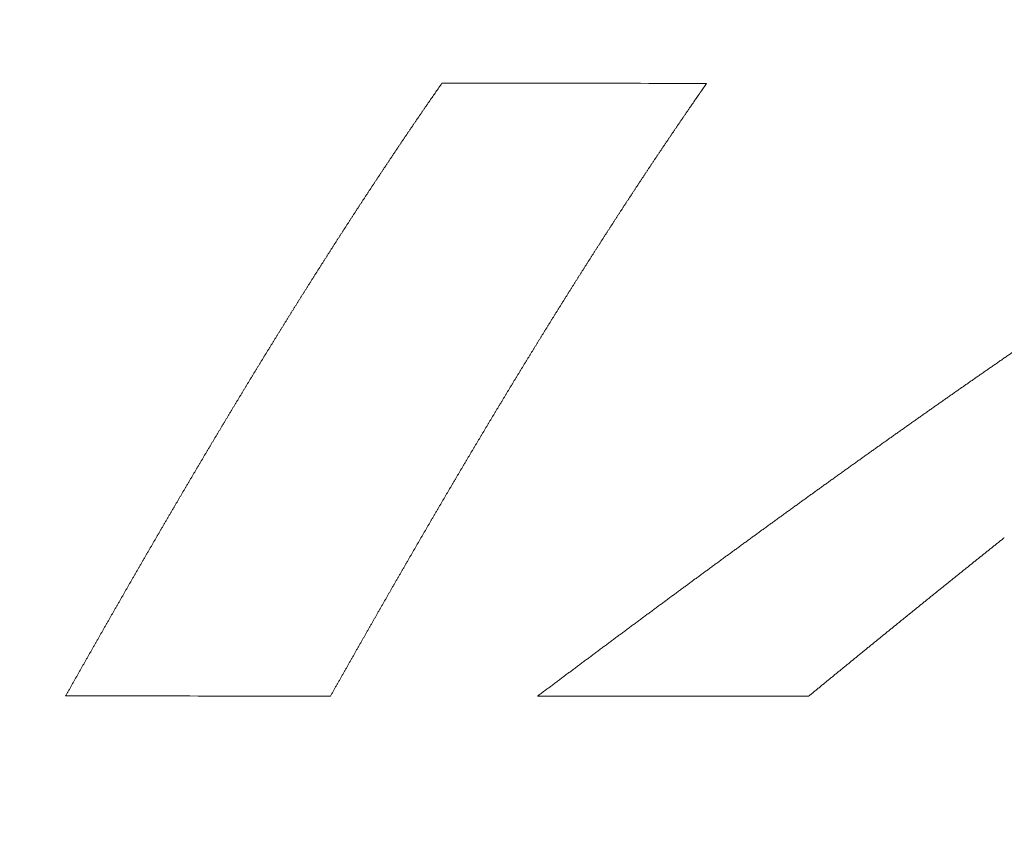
# Model space of a CAD drawing. Header units: millimetres. Extents: x 0 to 594, y 0 to 420.
# Tile 35 of 256: x 299.2 to 303.44, y 163.52 to 167.05. Entities that reach past the tile are written whole.
import ezdxf

# ---------------------------------------------------------------- set-up
doc = ezdxf.new("R2010")
doc.units = ezdxf.units.MM
doc.layers.add('1', color=7, linetype='Continuous', true_color=0xffffff)
doc.styles.add('Arial', font='txt')
doc.dimstyles.get("Standard").update_dxf_attribs({"dimtxt": 0.18, "dimasz": 0.18, "dimexe": 0.18, "dimexo": 0.0625, "dimgap": 0.09, "dimtad": 0, "dimtih": 1, "dimtoh": 1, "dimdec": 4, "dimzin": 0, "dimdsep": 46, "dimtxsty": 'Standard', "dimcen": 0.09, "dimadec": 0, "dimazin": 0, "dimtfac": 1, "dimtdec": 4, "dimtofl": 0, "dimtmove": 0, "dimatfit": 3, "dimfxl": 0, "dimtolj": 1, "dimtzin": 0, "dimarcsym": 0})

# ---------------------------------------------------------------- blocks, each defined once
blk = doc.blocks.new('_U7')
at = {"layer": '1', "color": 18, "lineweight": 18}
for p, q in [((240.6095, 215.4116), (240.6095, 198.2706)), ((338.75, 150.9956), (338.75, 202.2706)), ((240.6095, 200.2706), (259.157, 200.2706)), ((338.75, 200.2706), (320.2026, 200.2706))]:
    blk.add_line(p, q, dxfattribs=at)
at = {"layer": '1', "color": 18}
for points in [[(240.6095, 200.2706), (244.1095, 201.2084), (244.1095, 199.3328)], [(338.75, 200.2706), (335.25, 199.3328), (335.25, 201.2084)]]:
    blk.add_solid(points, dxfattribs=at)
at = {"layer": '1', "color": 18, "linetype": 'Continuous', "lineweight": 13, "char_height": 3.5, "attachment_point": 7, "line_spacing_factor": 1.047437, "style": 'Arial'}
for s, insert in [('\\fArial|b0|i0;\\W1.0000;LCG (DRY WEIGHT)', (273.5089, 197.6348)), ('\\fArial|b0|i0;\\W1.0000;1.96', (260.8425, 197.6348))]:
    blk.add_mtext(s, dxfattribs=dict(at, insert=insert))
blk = doc.blocks.new('_U13')
at = {"layer": '1', "color": 18, "lineweight": 18}
for p, q in [((240.6095, 215.4116), (355.9549, 215.4116)), ((353.9549, 215.4116), (353.9549, 178.3869)), ((353.9549, 129.1958), (353.9549, 166.2205)), ((276.553, 129.1958), (355.9549, 129.1958))]:
    blk.add_line(p, q, dxfattribs=at)
at = {"layer": '1', "color": 18}
for points in [[(353.9549, 215.4116), (354.8928, 211.9116), (353.0171, 211.9116)], [(353.9549, 129.1958), (353.0171, 132.6958), (354.8928, 132.6958)]]:
    blk.add_solid(points, dxfattribs=at)
at = {"layer": '1', "color": 18, "linetype": 'Continuous', "lineweight": 13, "char_height": 3.5, "attachment_point": 7, "rotation": 90, "line_spacing_factor": 1.047437, "style": 'Arial'}
for s, insert in [('\\fArial|b0|i0;\\W1.0000;LIFTING STROPS* EYE', (363.9958, 146.0102)), ('\\fArial|b0|i0;\\W1.0000;1.72', (356.9337, 167.878))]:
    blk.add_mtext(s, dxfattribs=dict(at, insert=insert))

msp = doc.modelspace()

# ---------------------------------------------------------------- linework, layer by layer
at = {"layer": '1', "color": 155, "linetype": 'Continuous', "lineweight": 13}
for points, knots in [([(299.3999, 164.1383), (299.402, 164.1421), (299.4062, 164.1495), (299.4126, 164.1608), (299.4189, 164.172), (299.4252, 164.1832), (299.4316, 164.1944), (299.4379, 164.2056), (299.4442, 164.2168), (299.4506, 164.228), (299.4569, 164.2391), (299.4633, 164.2503), (299.4696, 164.2615), (299.4759, 164.2727), (299.4823, 164.2838), (299.4886, 164.295), (299.4949, 164.3061), (299.5012, 164.3173), (299.5076, 164.3284), (299.5139, 164.3395), (299.5202, 164.3507), (299.5266, 164.3618), (299.5329, 164.3729), (299.5392, 164.384), (299.5455, 164.3951), (299.5519, 164.4062), (299.5582, 164.4173), (299.5645, 164.4284), (299.5708, 164.4395), (299.5772, 164.4505), (299.5835, 164.4616), (299.5898, 164.4727), (299.5961, 164.4837), (299.6025, 164.4948), (299.6088, 164.5058), (299.6151, 164.5169), (299.6214, 164.5279), (299.6278, 164.5389), (299.6341, 164.55), (299.6404, 164.561), (299.6467, 164.572), (299.6531, 164.583), (299.6594, 164.594), (299.6657, 164.605), (299.672, 164.616), (299.6783, 164.6269), (299.6847, 164.6379), (299.691, 164.6489), (299.6973, 164.6599), (299.7036, 164.6708), (299.7099, 164.6818), (299.7163, 164.6927), (299.7226, 164.7036), (299.7289, 164.7146), (299.7352, 164.7255), (299.7415, 164.7364), (299.7478, 164.7473), (299.7542, 164.7582), (299.7605, 164.7691), (299.7668, 164.78), (299.7731, 164.7909), (299.7794, 164.8018), (299.7858, 164.8127), (299.7921, 164.8235), (299.7984, 164.8344), (299.8047, 164.8453), (299.811, 164.8561), (299.8174, 164.8669), (299.8237, 164.8778), (299.83, 164.8886), (299.8363, 164.8994), (299.8426, 164.9103), (299.8489, 164.9211), (299.8553, 164.9319), (299.8616, 164.9427), (299.8679, 164.9535), (299.8742, 164.9642), (299.8805, 164.975), (299.8869, 164.9858), (299.8932, 164.9966), (299.8995, 165.0073), (299.9058, 165.0181), (299.9121, 165.0288), (299.9185, 165.0395), (299.9248, 165.0503), (299.9311, 165.061), (299.9374, 165.0717), (299.9437, 165.0824), (299.9501, 165.0931), (299.9564, 165.1038), (299.9627, 165.1145), (299.969, 165.1252), (299.9754, 165.1359), (299.9817, 165.1465), (299.988, 165.1572), (299.9943, 165.1679), (300.0006, 165.1785), (300.007, 165.1892), (300.0133, 165.1998), (300.0196, 165.2104), (300.0259, 165.221), (300.0323, 165.2317), (300.0386, 165.2423), (300.0449, 165.2529), (300.0513, 165.2635), (300.0576, 165.274), (300.0639, 165.2846), (300.0702, 165.2952), (300.0766, 165.3058), (300.0829, 165.3163), (300.0892, 165.3269), (300.0956, 165.3374), (300.1019, 165.3479), (300.1082, 165.3585), (300.1146, 165.369), (300.1209, 165.3795), (300.1272, 165.39), (300.1336, 165.4005), (300.1399, 165.411), (300.1462, 165.4215), (300.1526, 165.432), (300.1589, 165.4424), (300.1652, 165.4529), (300.1716, 165.4634), (300.1779, 165.4738), (300.1842, 165.4843), (300.1906, 165.4947), (300.1969, 165.5051), (300.2033, 165.5155), (300.2096, 165.5259), (300.2159, 165.5363), (300.2223, 165.5467), (300.2286, 165.5571), (300.235, 165.5675), (300.2413, 165.5779), (300.2477, 165.5883), (300.254, 165.5986), (300.2604, 165.609), (300.2667, 165.6193), (300.2731, 165.6296), (300.2794, 165.64), (300.2858, 165.6503), (300.2921, 165.6606), (300.2985, 165.6709), (300.3048, 165.6812), (300.3112, 165.6915), (300.3175, 165.7018), (300.3239, 165.7121), (300.3302, 165.7223), (300.3366, 165.7326), (300.343, 165.7428), (300.3493, 165.7531), (300.3557, 165.7633), (300.362, 165.7736), (300.3684, 165.7838), (300.3748, 165.794), (300.3811, 165.8042), (300.3875, 165.8144), (300.3939, 165.8246), (300.4002, 165.8348), (300.4066, 165.8449), (300.413, 165.8551), (300.4193, 165.8653), (300.4257, 165.8754), (300.4321, 165.8855), (300.4385, 165.8957), (300.4448, 165.9058), (300.4512, 165.9159), (300.4576, 165.926), (300.464, 165.9361), (300.4704, 165.9462), (300.4767, 165.9563), (300.4831, 165.9664), (300.4895, 165.9765), (300.4959, 165.9865), (300.5023, 165.9966), (300.5087, 166.0066), (300.515, 166.0167), (300.5214, 166.0267), (300.5278, 166.0367), (300.5342, 166.0467), (300.5406, 166.0567), (300.547, 166.0667), (300.5534, 166.0767), (300.5598, 166.0867), (300.5662, 166.0967), (300.5726, 166.1066), (300.579, 166.1166), (300.5854, 166.1265), (300.5918, 166.1364), (300.5982, 166.1464), (300.6046, 166.1563), (300.611, 166.1662), (300.6174, 166.1761), (300.6239, 166.186), (300.6303, 166.1959), (300.6367, 166.2058), (300.6431, 166.2156), (300.6495, 166.2255), (300.6559, 166.2354), (300.6623, 166.2452), (300.6688, 166.255), (300.6752, 166.2649), (300.6816, 166.2747), (300.688, 166.2845), (300.6945, 166.2943), (300.7009, 166.3041), (300.7073, 166.3139), (300.7138, 166.3237), (300.7202, 166.3334), (300.7266, 166.3432), (300.7331, 166.3529), (300.7395, 166.3627), (300.746, 166.3724), (300.7524, 166.3821), (300.7588, 166.3919), (300.7653, 166.4016), (300.7717, 166.4113), (300.7782, 166.421), (300.7846, 166.4306), (300.7911, 166.4403), (300.7975, 166.45), (300.804, 166.4596), (300.8104, 166.4693), (300.8169, 166.4789), (300.8234, 166.4885), (300.8298, 166.4982), (300.8363, 166.5078), (300.8428, 166.5174), (300.8492, 166.527), (300.8557, 166.5365), (300.8622, 166.5461), (300.8686, 166.5557), (300.8751, 166.5652), (300.8816, 166.5748), (300.8881, 166.5843), (300.8946, 166.5939), (300.901, 166.6034), (300.9075, 166.6129), (300.914, 166.6224), (300.9205, 166.6319), (300.927, 166.6414), (300.9335, 166.6509), (300.94, 166.6603), (300.9465, 166.6698), (300.953, 166.6792), (300.9595, 166.6887), (300.966, 166.6981), (300.9725, 166.7075), (300.979, 166.7169), (300.9855, 166.7263), (300.992, 166.7357), (300.9985, 166.7451), (301.005, 166.7545), (301.0116, 166.7639), (301.0159, 166.7701), (301.0181, 166.7732)], [0, 0, 0, 0, 0.003937, 0.007874, 0.011811, 0.015748, 0.019685, 0.023622, 0.027559, 0.031496, 0.035433, 0.03937, 0.043307, 0.047244, 0.051182, 0.055119, 0.059056, 0.062993, 0.06693, 0.070867, 0.074804, 0.078741, 0.082678, 0.086615, 0.090552, 0.09449, 0.098427, 0.102364, 0.106301, 0.110238, 0.114175, 0.118112, 0.122049, 0.125986, 0.129924, 0.133861, 0.137798, 0.141735, 0.145672, 0.149609, 0.153546, 0.157484, 0.161421, 0.165358, 0.169295, 0.173232, 0.177169, 0.181107, 0.185044, 0.188981, 0.192918, 0.196855, 0.200792, 0.20473, 0.208667, 0.212604, 0.216541, 0.220478, 0.224415, 0.228353, 0.23229, 0.236227, 0.240164, 0.244101, 0.248038, 0.251976, 0.255913, 0.25985, 0.263787, 0.267724, 0.271662, 0.275599, 0.279536, 0.283473, 0.28741, 0.291347, 0.295285, 0.299222, 0.303159, 0.307096, 0.311033, 0.31497, 0.318908, 0.322845, 0.326782, 0.330719, 0.334656, 0.338593, 0.34253, 0.346468, 0.350405, 0.354342, 0.358279, 0.362216, 0.366153, 0.370091, 0.374028, 0.377965, 0.381902, 0.385839, 0.389776, 0.393713, 0.39765, 0.401588, 0.405525, 0.409462, 0.413399, 0.417336, 0.421273, 0.42521, 0.429147, 0.433084, 0.437022, 0.440959, 0.444896, 0.448833, 0.45277, 0.456707, 0.460644, 0.464581, 0.468518, 0.472455, 0.476392, 0.480329, 0.484266, 0.488203, 0.49214, 0.496078, 0.500015, 0.503952, 0.507889, 0.511826, 0.515763, 0.5197, 0.523637, 0.527574, 0.531511, 0.535448, 0.539385, 0.543322, 0.547259, 0.551196, 0.555133, 0.55907, 0.563007, 0.566944, 0.570881, 0.574818, 0.578755, 0.582692, 0.586629, 0.590566, 0.594502, 0.598439, 0.602376, 0.606313, 0.61025, 0.614187, 0.618124, 0.622061, 0.625998, 0.629935, 0.633872, 0.637809, 0.641746, 0.645682, 0.649619, 0.653556, 0.657493, 0.66143, 0.665367, 0.669304, 0.673241, 0.677178, 0.681114, 0.685051, 0.688988, 0.692925, 0.696862, 0.700799, 0.704736, 0.708673, 0.712609, 0.716546, 0.720483, 0.72442, 0.728357, 0.732294, 0.73623, 0.740167, 0.744104, 0.748041, 0.751978, 0.755915, 0.759851, 0.763788, 0.767725, 0.771662, 0.775599, 0.779536, 0.783472, 0.787409, 0.791346, 0.795283, 0.79922, 0.803156, 0.807093, 0.81103, 0.814967, 0.818904, 0.822841, 0.826777, 0.830714, 0.834651, 0.838588, 0.842525, 0.846461, 0.850398, 0.854335, 0.858272, 0.862209, 0.866146, 0.870082, 0.874019, 0.877956, 0.881893, 0.88583, 0.889767, 0.893703, 0.89764, 0.901577, 0.905514, 0.909451, 0.913388, 0.917325, 0.921261, 0.925198, 0.929135, 0.933072, 0.937009, 0.940946, 0.944883, 0.94882, 0.952757, 0.956693, 0.96063, 0.964567, 0.968504, 0.972441, 0.976378, 0.980315, 0.984252, 0.988189, 0.992126, 0.996063, 1, 1, 1, 1]), ([(302.1566, 166.7728), (302.1544, 166.7696), (302.1501, 166.7634), (302.1436, 166.754), (302.1371, 166.7447), (302.1306, 166.7353), (302.124, 166.7259), (302.1175, 166.7165), (302.111, 166.7071), (302.1045, 166.6976), (302.098, 166.6882), (302.0915, 166.6788), (302.085, 166.6693), (302.0785, 166.6599), (302.072, 166.6504), (302.0656, 166.6409), (302.0591, 166.6314), (302.0526, 166.6219), (302.0461, 166.6124), (302.0396, 166.6029), (302.0331, 166.5934), (302.0267, 166.5839), (302.0202, 166.5743), (302.0137, 166.5648), (302.0072, 166.5552), (302.0008, 166.5457), (301.9943, 166.5361), (301.9878, 166.5265), (301.9813, 166.5169), (301.9749, 166.5073), (301.9684, 166.4977), (301.962, 166.4881), (301.9555, 166.4784), (301.949, 166.4688), (301.9426, 166.4592), (301.9361, 166.4495), (301.9297, 166.4398), (301.9232, 166.4302), (301.9168, 166.4205), (301.9103, 166.4108), (301.9039, 166.4011), (301.8974, 166.3914), (301.891, 166.3817), (301.8846, 166.372), (301.8781, 166.3622), (301.8717, 166.3525), (301.8653, 166.3427), (301.8588, 166.333), (301.8524, 166.3232), (301.846, 166.3134), (301.8395, 166.3036), (301.8331, 166.2938), (301.8267, 166.284), (301.8203, 166.2742), (301.8138, 166.2644), (301.8074, 166.2546), (301.801, 166.2447), (301.7946, 166.2349), (301.7882, 166.225), (301.7817, 166.2152), (301.7753, 166.2053), (301.7689, 166.1954), (301.7625, 166.1855), (301.7561, 166.1757), (301.7497, 166.1657), (301.7433, 166.1558), (301.7369, 166.1459), (301.7305, 166.136), (301.7241, 166.126), (301.7177, 166.1161), (301.7113, 166.1061), (301.7049, 166.0962), (301.6985, 166.0862), (301.6921, 166.0762), (301.6857, 166.0662), (301.6793, 166.0563), (301.6729, 166.0462), (301.6665, 166.0362), (301.6601, 166.0262), (301.6537, 166.0162), (301.6474, 166.0061), (301.641, 165.9961), (301.6346, 165.9861), (301.6282, 165.976), (301.6218, 165.9659), (301.6154, 165.9558), (301.6091, 165.9458), (301.6027, 165.9357), (301.5963, 165.9256), (301.5899, 165.9155), (301.5836, 165.9053), (301.5772, 165.8952), (301.5708, 165.8851), (301.5644, 165.8749), (301.5581, 165.8648), (301.5517, 165.8546), (301.5453, 165.8445), (301.539, 165.8343), (301.5326, 165.8241), (301.5262, 165.8139), (301.5199, 165.8037), (301.5135, 165.7935), (301.5071, 165.7833), (301.5008, 165.7731), (301.4944, 165.7628), (301.4881, 165.7526), (301.4817, 165.7424), (301.4754, 165.7321), (301.469, 165.7219), (301.4626, 165.7116), (301.4563, 165.7013), (301.4499, 165.691), (301.4436, 165.6807), (301.4372, 165.6704), (301.4309, 165.6601), (301.4245, 165.6498), (301.4182, 165.6395), (301.4118, 165.6292), (301.4055, 165.6188), (301.3991, 165.6085), (301.3928, 165.5981), (301.3865, 165.5878), (301.3801, 165.5774), (301.3738, 165.567), (301.3674, 165.5566), (301.3611, 165.5463), (301.3547, 165.5359), (301.3484, 165.5255), (301.3421, 165.515), (301.3357, 165.5046), (301.3294, 165.4942), (301.3231, 165.4838), (301.3167, 165.4733), (301.3104, 165.4629), (301.304, 165.4524), (301.2977, 165.442), (301.2914, 165.4315), (301.285, 165.421), (301.2787, 165.4105), (301.2724, 165.4), (301.266, 165.3895), (301.2597, 165.379), (301.2534, 165.3685), (301.2471, 165.358), (301.2407, 165.3474), (301.2344, 165.3369), (301.2281, 165.3264), (301.2217, 165.3158), (301.2154, 165.3053), (301.2091, 165.2947), (301.2028, 165.2841), (301.1964, 165.2735), (301.1901, 165.263), (301.1838, 165.2524), (301.1775, 165.2418), (301.1711, 165.2312), (301.1648, 165.2205), (301.1585, 165.2099), (301.1522, 165.1993), (301.1458, 165.1886), (301.1395, 165.178), (301.1332, 165.1674), (301.1269, 165.1567), (301.1206, 165.146), (301.1142, 165.1354), (301.1079, 165.1247), (301.1016, 165.114), (301.0953, 165.1033), (301.089, 165.0926), (301.0826, 165.0819), (301.0763, 165.0712), (301.07, 165.0605), (301.0637, 165.0498), (301.0574, 165.039), (301.051, 165.0283), (301.0447, 165.0175), (301.0384, 165.0068), (301.0321, 164.996), (301.0258, 164.9853), (301.0195, 164.9745), (301.0131, 164.9637), (301.0068, 164.9529), (301.0005, 164.9421), (300.9942, 164.9313), (300.9879, 164.9205), (300.9816, 164.9097), (300.9752, 164.8989), (300.9689, 164.8881), (300.9626, 164.8773), (300.9563, 164.8664), (300.95, 164.8556), (300.9437, 164.8447), (300.9373, 164.8339), (300.931, 164.823), (300.9247, 164.8121), (300.9184, 164.8013), (300.9121, 164.7904), (300.9058, 164.7795), (300.8994, 164.7686), (300.8931, 164.7577), (300.8868, 164.7468), (300.8805, 164.7359), (300.8742, 164.725), (300.8679, 164.714), (300.8615, 164.7031), (300.8552, 164.6922), (300.8489, 164.6812), (300.8426, 164.6703), (300.8363, 164.6593), (300.83, 164.6483), (300.8236, 164.6374), (300.8173, 164.6264), (300.811, 164.6154), (300.8047, 164.6044), (300.7984, 164.5934), (300.792, 164.5824), (300.7857, 164.5714), (300.7794, 164.5604), (300.7731, 164.5494), (300.7668, 164.5384), (300.7604, 164.5273), (300.7541, 164.5163), (300.7478, 164.5053), (300.7415, 164.4942), (300.7352, 164.4832), (300.7288, 164.4721), (300.7225, 164.461), (300.7162, 164.45), (300.7099, 164.4389), (300.7036, 164.4278), (300.6972, 164.4167), (300.6909, 164.4056), (300.6846, 164.3945), (300.6783, 164.3834), (300.6719, 164.3723), (300.6656, 164.3612), (300.6593, 164.3501), (300.6529, 164.339), (300.6466, 164.3278), (300.6403, 164.3167), (300.634, 164.3055), (300.6276, 164.2944), (300.6213, 164.2832), (300.615, 164.2721), (300.6086, 164.2609), (300.6023, 164.2497), (300.596, 164.2386), (300.5897, 164.2274), (300.5833, 164.2162), (300.577, 164.205), (300.5707, 164.1938), (300.5643, 164.1826), (300.558, 164.1714), (300.5516, 164.1602), (300.5453, 164.1489), (300.5411, 164.1415), (300.539, 164.1377)], [0, 0, 0, 0, 0.003937, 0.007874, 0.011811, 0.015748, 0.019685, 0.023622, 0.027559, 0.031496, 0.035433, 0.03937, 0.043307, 0.047243, 0.05118, 0.055117, 0.059054, 0.062991, 0.066928, 0.070865, 0.074802, 0.078739, 0.082675, 0.086612, 0.090549, 0.094486, 0.098423, 0.10236, 0.106297, 0.110233, 0.11417, 0.118107, 0.122044, 0.125981, 0.129918, 0.133854, 0.137791, 0.141728, 0.145665, 0.149602, 0.153538, 0.157475, 0.161412, 0.165349, 0.169286, 0.173223, 0.177159, 0.181096, 0.185033, 0.18897, 0.192907, 0.196843, 0.20078, 0.204717, 0.208654, 0.212591, 0.216527, 0.220464, 0.224401, 0.228338, 0.232275, 0.236211, 0.240148, 0.244085, 0.248022, 0.251959, 0.255896, 0.259832, 0.263769, 0.267706, 0.271643, 0.27558, 0.279517, 0.283453, 0.28739, 0.291327, 0.295264, 0.299201, 0.303138, 0.307075, 0.311011, 0.314948, 0.318885, 0.322822, 0.326759, 0.330696, 0.334633, 0.33857, 0.342506, 0.346443, 0.35038, 0.354317, 0.358254, 0.362191, 0.366128, 0.370065, 0.374002, 0.377939, 0.381875, 0.385812, 0.389749, 0.393686, 0.397623, 0.40156, 0.405497, 0.409434, 0.413371, 0.417308, 0.421245, 0.425182, 0.429119, 0.433056, 0.436993, 0.44093, 0.444867, 0.448804, 0.452741, 0.456678, 0.460615, 0.464552, 0.468489, 0.472426, 0.476363, 0.4803, 0.484237, 0.488174, 0.492111, 0.496048, 0.499985, 0.503922, 0.507859, 0.511796, 0.515733, 0.51967, 0.523607, 0.527544, 0.531481, 0.535418, 0.539355, 0.543293, 0.54723, 0.551167, 0.555104, 0.559041, 0.562978, 0.566915, 0.570852, 0.574789, 0.578726, 0.582664, 0.586601, 0.590538, 0.594475, 0.598412, 0.602349, 0.606286, 0.610223, 0.61416, 0.618098, 0.622035, 0.625972, 0.629909, 0.633846, 0.637783, 0.64172, 0.645658, 0.649595, 0.653532, 0.657469, 0.661406, 0.665343, 0.669281, 0.673218, 0.677155, 0.681092, 0.685029, 0.688966, 0.692904, 0.696841, 0.700778, 0.704715, 0.708652, 0.712589, 0.716527, 0.720464, 0.724401, 0.728338, 0.732275, 0.736213, 0.74015, 0.744087, 0.748024, 0.751961, 0.755898, 0.759836, 0.763773, 0.76771, 0.771647, 0.775584, 0.779521, 0.783459, 0.787396, 0.791333, 0.79527, 0.799207, 0.803145, 0.807082, 0.811019, 0.814956, 0.818893, 0.82283, 0.826768, 0.830705, 0.834642, 0.838579, 0.842516, 0.846453, 0.850391, 0.854328, 0.858265, 0.862202, 0.866139, 0.870076, 0.874013, 0.877951, 0.881888, 0.885825, 0.889762, 0.893699, 0.897636, 0.901573, 0.90551, 0.909448, 0.913385, 0.917322, 0.921259, 0.925196, 0.929133, 0.93307, 0.937007, 0.940944, 0.944881, 0.948818, 0.952756, 0.956693, 0.96063, 0.964567, 0.968504, 0.972441, 0.976378, 0.980315, 0.984252, 0.988189, 0.992126, 0.996063, 1, 1, 1, 1]), ([(301.4294, 164.1373), (301.4344, 164.141), (301.4444, 164.1485), (301.4594, 164.1598), (301.4744, 164.171), (301.4894, 164.1822), (301.5044, 164.1935), (301.5194, 164.2047), (301.5344, 164.2159), (301.5494, 164.2271), (301.5644, 164.2384), (301.5794, 164.2496), (301.5944, 164.2608), (301.6093, 164.272), (301.6243, 164.2832), (301.6393, 164.2943), (301.6543, 164.3055), (301.6693, 164.3167), (301.6843, 164.3279), (301.6993, 164.3391), (301.7142, 164.3502), (301.7292, 164.3614), (301.7442, 164.3725), (301.7592, 164.3837), (301.7742, 164.3948), (301.7891, 164.4059), (301.8041, 164.4171), (301.8191, 164.4282), (301.8341, 164.4393), (301.8491, 164.4504), (301.864, 164.4615), (301.879, 164.4726), (301.894, 164.4837), (301.909, 164.4948), (301.924, 164.5059), (301.9389, 164.517), (301.9539, 164.5281), (301.9689, 164.5391), (301.9839, 164.5502), (301.9988, 164.5613), (302.0138, 164.5723), (302.0288, 164.5834), (302.0438, 164.5944), (302.0587, 164.6054), (302.0737, 164.6165), (302.0887, 164.6275), (302.1036, 164.6385), (302.1186, 164.6495), (302.1336, 164.6605), (302.1486, 164.6715), (302.1635, 164.6825), (302.1785, 164.6935), (302.1935, 164.7045), (302.2085, 164.7154), (302.2234, 164.7264), (302.2384, 164.7374), (302.2534, 164.7483), (302.2683, 164.7593), (302.2833, 164.7702), (302.2983, 164.7811), (302.3133, 164.7921), (302.3282, 164.803), (302.3432, 164.8139), (302.3582, 164.8248), (302.3731, 164.8357), (302.3881, 164.8466), (302.4031, 164.8575), (302.4181, 164.8684), (302.433, 164.8793), (302.448, 164.8901), (302.463, 164.901), (302.4779, 164.9119), (302.4929, 164.9227), (302.5079, 164.9336), (302.5229, 164.9444), (302.5378, 164.9552), (302.5528, 164.966), (302.5678, 164.9769), (302.5827, 164.9877), (302.5977, 164.9985), (302.6127, 165.0093), (302.6277, 165.0201), (302.6426, 165.0308), (302.6576, 165.0416), (302.6726, 165.0524), (302.6875, 165.0632), (302.7025, 165.0739), (302.7175, 165.0847), (302.7325, 165.0954), (302.7474, 165.1061), (302.7624, 165.1169), (302.7774, 165.1276), (302.7924, 165.1383), (302.8074, 165.149), (302.8223, 165.1597), (302.8373, 165.1704), (302.8523, 165.1811), (302.8673, 165.1917), (302.8822, 165.2024), (302.8972, 165.2131), (302.9122, 165.2237), (302.9272, 165.2344), (302.9422, 165.245), (302.9571, 165.2556), (302.9721, 165.2663), (302.9871, 165.2769), (303.0021, 165.2875), (303.0171, 165.2981), (303.0321, 165.3087), (303.047, 165.3193), (303.062, 165.3299), (303.077, 165.3404), (303.092, 165.351), (303.107, 165.3615), (303.122, 165.3721), (303.137, 165.3826), (303.1519, 165.3932), (303.1669, 165.4037), (303.1819, 165.4142), (303.1969, 165.4247), (303.2119, 165.4352), (303.2269, 165.4457), (303.2419, 165.4562), (303.2569, 165.4667), (303.2719, 165.4772), (303.2869, 165.4876), (303.3019, 165.4981), (303.3169, 165.5085), (303.3319, 165.519), (303.3469, 165.5294), (303.3619, 165.5398), (303.3769, 165.5502), (303.3919, 165.5606), (303.4069, 165.571), (303.4219, 165.5814), (303.4369, 165.5918), (303.4519, 165.6022), (303.4669, 165.6125), (303.4819, 165.6229), (303.4969, 165.6332), (303.5119, 165.6436), (303.5269, 165.6539), (303.5419, 165.6642), (303.5569, 165.6745), (303.5719, 165.6848), (303.587, 165.6951), (303.602, 165.7054), (303.617, 165.7157), (303.632, 165.726), (303.647, 165.7362), (303.662, 165.7465), (303.6771, 165.7567), (303.6921, 165.767), (303.7071, 165.7772), (303.7221, 165.7874), (303.7372, 165.7976), (303.7522, 165.8078), (303.7672, 165.818), (303.7822, 165.8282), (303.7973, 165.8384), (303.8123, 165.8486), (303.8273, 165.8587), (303.8424, 165.8689), (303.8574, 165.879), (303.8724, 165.8892), (303.8875, 165.8993), (303.9025, 165.9094), (303.9176, 165.9195), (303.9326, 165.9296), (303.9476, 165.9397), (303.9627, 165.9498), (303.9777, 165.9598), (303.9928, 165.9699), (304.0078, 165.98), (304.0229, 165.99), (304.0379, 166), (304.053, 166.0101), (304.068, 166.0201), (304.0831, 166.0301), (304.0982, 166.0401), (304.1132, 166.0501), (304.1283, 166.06), (304.1433, 166.07), (304.1584, 166.08), (304.1735, 166.0899), (304.1885, 166.0999), (304.2036, 166.1098), (304.2187, 166.1197), (304.2337, 166.1296), (304.2488, 166.1395), (304.2639, 166.1494), (304.279, 166.1593), (304.294, 166.1692), (304.3091, 166.1791), (304.3242, 166.1889), (304.3393, 166.1988), (304.3544, 166.2086), (304.3695, 166.2184), (304.3845, 166.2283), (304.3996, 166.2381), (304.4147, 166.2479), (304.4298, 166.2577), (304.4449, 166.2674), (304.46, 166.2772), (304.4751, 166.287), (304.4902, 166.2967), (304.5053, 166.3065), (304.5204, 166.3162), (304.5355, 166.3259), (304.5506, 166.3356), (304.5658, 166.3453), (304.5809, 166.355), (304.596, 166.3647), (304.6111, 166.3744), (304.6262, 166.3841), (304.6413, 166.3937), (304.6565, 166.4034), (304.6716, 166.413), (304.6867, 166.4226), (304.7018, 166.4322), (304.717, 166.4418), (304.7321, 166.4514), (304.7472, 166.461), (304.7624, 166.4706), (304.7775, 166.4802), (304.7927, 166.4897), (304.8078, 166.4993), (304.8229, 166.5088), (304.8381, 166.5183), (304.8532, 166.5278), (304.8684, 166.5373), (304.8835, 166.5468), (304.8987, 166.5563), (304.9139, 166.5658), (304.929, 166.5752), (304.9442, 166.5847), (304.9594, 166.5941), (304.9745, 166.6036), (304.9897, 166.613), (305.0049, 166.6224), (305.02, 166.6318), (305.0352, 166.6412), (305.0504, 166.6506), (305.0656, 166.66), (305.0808, 166.6693), (305.0959, 166.6787), (305.1111, 166.688), (305.1263, 166.6973), (305.1415, 166.7067), (305.1567, 166.716), (305.1719, 166.7253), (305.1871, 166.7345), (305.2023, 166.7438), (305.2175, 166.7531), (305.2327, 166.7623), (305.2429, 166.7685), (305.2479, 166.7716)], [0, 0, 0, 0, 0.003937, 0.007874, 0.011811, 0.015748, 0.019685, 0.023622, 0.027559, 0.031496, 0.035433, 0.03937, 0.043307, 0.047244, 0.051181, 0.055118, 0.059056, 0.062993, 0.06693, 0.070867, 0.074804, 0.078741, 0.082678, 0.086615, 0.090552, 0.094489, 0.098426, 0.102363, 0.106301, 0.110238, 0.114175, 0.118112, 0.122049, 0.125986, 0.129923, 0.13386, 0.137798, 0.141735, 0.145672, 0.149609, 0.153546, 0.157483, 0.16142, 0.165358, 0.169295, 0.173232, 0.177169, 0.181106, 0.185043, 0.18898, 0.192918, 0.196855, 0.200792, 0.204729, 0.208666, 0.212603, 0.216541, 0.220478, 0.224415, 0.228352, 0.232289, 0.236226, 0.240164, 0.244101, 0.248038, 0.251975, 0.255912, 0.25985, 0.263787, 0.267724, 0.271661, 0.275598, 0.279535, 0.283473, 0.28741, 0.291347, 0.295284, 0.299221, 0.303159, 0.307096, 0.311033, 0.31497, 0.318907, 0.322844, 0.326782, 0.330719, 0.334656, 0.338593, 0.34253, 0.346468, 0.350405, 0.354342, 0.358279, 0.362216, 0.366153, 0.370091, 0.374028, 0.377965, 0.381902, 0.385839, 0.389776, 0.393713, 0.397651, 0.401588, 0.405525, 0.409462, 0.413399, 0.417336, 0.421273, 0.425211, 0.429148, 0.433085, 0.437022, 0.440959, 0.444896, 0.448833, 0.45277, 0.456708, 0.460645, 0.464582, 0.468519, 0.472456, 0.476393, 0.48033, 0.484267, 0.488204, 0.492141, 0.496078, 0.500016, 0.503953, 0.50789, 0.511827, 0.515764, 0.519701, 0.523638, 0.527575, 0.531512, 0.535449, 0.539386, 0.543323, 0.54726, 0.551197, 0.555134, 0.559071, 0.563008, 0.566945, 0.570882, 0.574819, 0.578756, 0.582693, 0.58663, 0.590567, 0.594504, 0.598441, 0.602378, 0.606315, 0.610252, 0.614189, 0.618126, 0.622063, 0.626, 0.629937, 0.633873, 0.63781, 0.641747, 0.645684, 0.649621, 0.653558, 0.657495, 0.661432, 0.665369, 0.669306, 0.673242, 0.677179, 0.681116, 0.685053, 0.68899, 0.692927, 0.696864, 0.700801, 0.704737, 0.708674, 0.712611, 0.716548, 0.720485, 0.724422, 0.728358, 0.732295, 0.736232, 0.740169, 0.744106, 0.748043, 0.751979, 0.755916, 0.759853, 0.76379, 0.767727, 0.771663, 0.7756, 0.779537, 0.783474, 0.787411, 0.791347, 0.795284, 0.799221, 0.803158, 0.807094, 0.811031, 0.814968, 0.818905, 0.822842, 0.826778, 0.830715, 0.834652, 0.838589, 0.842526, 0.846462, 0.850399, 0.854336, 0.858273, 0.86221, 0.866146, 0.870083, 0.87402, 0.877957, 0.881894, 0.88583, 0.889767, 0.893704, 0.897641, 0.901578, 0.905514, 0.909451, 0.913388, 0.917325, 0.921262, 0.925199, 0.929135, 0.933072, 0.937009, 0.940946, 0.944883, 0.94882, 0.952757, 0.956694, 0.96063, 0.964567, 0.968504, 0.972441, 0.976378, 0.980315, 0.984252, 0.988189, 0.992126, 0.996063, 1, 1, 1, 1]), ([(303.4368, 164.8187), (303.4326, 164.8154), (303.4241, 164.8086), (303.4114, 164.7984), (303.3986, 164.7882), (303.3859, 164.7781), (303.3731, 164.7679), (303.3604, 164.7577), (303.3476, 164.7475), (303.3349, 164.7373), (303.3222, 164.7271), (303.3094, 164.7169), (303.2967, 164.7067), (303.2839, 164.6964), (303.2712, 164.6862), (303.2584, 164.676), (303.2457, 164.6657), (303.2329, 164.6555), (303.2202, 164.6453), (303.2074, 164.635), (303.1947, 164.6247), (303.182, 164.6145), (303.1692, 164.6042), (303.1565, 164.5939), (303.1437, 164.5837), (303.131, 164.5734), (303.1182, 164.5631), (303.1055, 164.5528), (303.0927, 164.5425), (303.08, 164.5322), (303.0672, 164.5219), (303.0545, 164.5116), (303.0417, 164.5012), (303.029, 164.4909), (303.0162, 164.4806), (303.0035, 164.4703), (302.9907, 164.4599), (302.978, 164.4496), (302.9652, 164.4392), (302.9525, 164.4289), (302.9397, 164.4185), (302.927, 164.4082), (302.9142, 164.3978), (302.9015, 164.3874), (302.8887, 164.377), (302.876, 164.3667), (302.8632, 164.3563), (302.8505, 164.3459), (302.8377, 164.3355), (302.8249, 164.3251), (302.8122, 164.3147), (302.7994, 164.3043), (302.7867, 164.2938), (302.7739, 164.2834), (302.7612, 164.273), (302.7484, 164.2626), (302.7356, 164.2521), (302.7229, 164.2417), (302.7101, 164.2313), (302.6973, 164.2208), (302.6846, 164.2104), (302.6718, 164.1999), (302.6591, 164.1895), (302.6463, 164.179), (302.6335, 164.1685), (302.6208, 164.1581), (302.608, 164.1476), (302.5995, 164.1406), (302.5952, 164.1371)], [0, 0, 0, 0, 0.015152, 0.030303, 0.045455, 0.060606, 0.075758, 0.090909, 0.106061, 0.121212, 0.136364, 0.151515, 0.166667, 0.181818, 0.19697, 0.212121, 0.227273, 0.242424, 0.257576, 0.272727, 0.287879, 0.30303, 0.318182, 0.333333, 0.348485, 0.363636, 0.378788, 0.39394, 0.409091, 0.424243, 0.439394, 0.454546, 0.469697, 0.484849, 0.5, 0.515152, 0.530303, 0.545455, 0.560606, 0.575758, 0.590909, 0.606061, 0.621212, 0.636364, 0.651515, 0.666667, 0.681818, 0.69697, 0.712121, 0.727273, 0.742424, 0.757576, 0.772727, 0.787879, 0.80303, 0.818182, 0.833333, 0.848485, 0.863636, 0.878788, 0.893939, 0.909091, 0.924242, 0.939394, 0.954545, 0.969697, 0.984848, 1, 1, 1, 1])]:
    msp.add_open_spline(points, degree=3, knots=knots, dxfattribs=at)
for points in [[(301.0181, 166.7732), (301.3976, 166.7731), (301.7771, 166.7729), (302.1566, 166.7728)], [(300.539, 164.1377), (300.1593, 164.1379), (299.7796, 164.1381), (299.3999, 164.1383)], [(302.5952, 164.1371), (302.2066, 164.1372), (301.818, 164.1372), (301.4294, 164.1373)]]:
    msp.add_open_spline(points, degree=3, dxfattribs=at)
at = {"layer": '1', "color": 155, "linetype": 'Continuous', "lineweight": 18}
for points, knots in [([(119.819, 164.614), (119.8438, 164.5613), (119.8695, 164.509), (119.9281, 164.3944), (119.9697, 164.3169), (120.0133, 164.24), (120.0264, 164.217), (120.0309, 164.2094), (120.0397, 164.1941), (120.0442, 164.1864), (120.0665, 164.1483), (120.0846, 164.118), (120.1396, 164.0276), (120.1773, 163.9681), (120.2544, 163.8504), (120.2939, 163.7923), (120.3746, 163.6772), (120.4158, 163.6203), (120.4998, 163.5076), (120.5425, 163.4519), (120.6296, 163.3415), (120.6739, 163.2869), (120.7638, 163.1786), (120.8095, 163.1251), (120.879, 163.0454), (120.914, 163.0058), (120.9494, 162.9664), (120.9731, 162.9402), (120.985, 162.9272), (121.0444, 162.8621), (121.0925, 162.8106), (121.2381, 162.658), (121.337, 162.5586), (121.5381, 162.3638), (121.6403, 162.2684), (121.8476, 162.0813), (121.9526, 161.9896), (122.1654, 161.8094), (122.2732, 161.721), (122.491, 161.5471), (122.6011, 161.4616), (122.8235, 161.2935), (122.9358, 161.2108), (123.1625, 161.048), (123.2768, 160.9678), (123.5074, 160.8099), (123.6236, 160.7321), (123.8578, 160.5787), (123.9758, 160.5031), (124.1243, 160.4099), (124.169, 160.382), (124.2137, 160.3543), (124.2436, 160.3359), (124.2585, 160.3267), (124.3332, 160.2807), (124.3931, 160.2443), (124.5731, 160.1358), (124.6937, 160.0646), (124.9357, 159.9242), (125.0572, 159.8551), (125.3011, 159.7188), (125.4234, 159.6516), (125.669, 159.5191), (125.7923, 159.4537), (126.0395, 159.3248), (126.1635, 159.2611), (126.5366, 159.0727), (126.7868, 158.9504), (127.29, 158.7116), (127.5429, 158.5951), (128.0511, 158.3675), (128.3065, 158.2563), (128.8194, 158.0389), (129.0769, 157.9326), (129.5941, 157.7245), (129.8536, 157.6227), (130.3747, 157.4232), (130.6362, 157.3255), (131.1609, 157.134), (131.4241, 157.0402), (131.7212, 156.9367), (131.7542, 156.9252), (131.8203, 156.9023), (131.9193, 156.868), (132.0185, 156.8341), (132.2169, 156.7664), (132.3493, 156.7218), (132.7469, 156.5893), (133.0124, 156.5027), (133.5443, 156.3328), (133.8107, 156.2495), (134.3442, 156.0861), (134.6114, 156.0059), (135.1466, 155.8484), (135.4145, 155.7712), (135.9512, 155.6193), (136.2199, 155.5448), (136.7579, 155.3983), (137.0273, 155.3264), (137.5666, 155.1849), (137.8366, 155.1154), (138.3773, 154.9787), (138.6479, 154.9116), (139.4606, 154.7133), (140.0036, 154.5856), (141.0916, 154.338), (141.6367, 154.2183), (142.4558, 154.0441), (142.729, 153.9869), (143.1393, 153.9025), (143.2761, 153.8746), (143.5498, 153.8191), (143.6867, 153.7916), (144.3714, 153.6552), (144.9197, 153.5495), (146.0172, 153.3443), (146.5665, 153.2448), (147.6658, 153.0517), (148.2159, 152.958), (149.3169, 152.7759), (149.8678, 152.6876), (150.9704, 152.5158), (151.5221, 152.4324), (152.6261, 152.2703), (153.1785, 152.1915), (154.2839, 152.0384), (154.8369, 151.9639), (155.9436, 151.8192), (156.4972, 151.7489), (157.6051, 151.6121), (158.1593, 151.5457), (158.9911, 151.4488), (159.2684, 151.4169), (159.6845, 151.3698), (159.8232, 151.3542), (160.1007, 151.3233), (160.2394, 151.3079), (160.9331, 151.2316), (161.4882, 151.1723), (162.5986, 151.057), (163.1539, 151.001), (164.2648, 150.8921), (165.3758, 150.7863), (166.4873, 150.6863), (168.1549, 150.5405), (169.267, 150.4489), (170.9357, 150.3189), (171.492, 150.2769), (172.3266, 150.2154), (172.6048, 150.1951), (173.1613, 150.155), (173.4395, 150.1352), (174.8308, 150.0373), (175.9442, 149.9627), (178.1713, 149.8202), (179.2851, 149.7525), (181.5132, 149.6236), (182.6275, 149.5624), (184.8565, 149.4462), (185.9712, 149.3912), (187.6437, 149.3131), (188.2012, 149.2878), (189.0375, 149.2509), (189.3163, 149.2388), (189.874, 149.2149), (190.1528, 149.2031), (191.5468, 149.1452), (192.6622, 149.1016), (194.3353, 149.04), (194.893, 149.0202), (196.0084, 148.9818), (197.6817, 148.926), (199.355, 148.8756), (201.0285, 148.8285), (201.5863, 148.8133), (202.702, 148.7839), (203.2599, 148.7697), (204.9335, 148.7285), (206.0493, 148.703), (208.2809, 148.6554), (209.3968, 148.6334), (211.6287, 148.5927), (212.7446, 148.574), (214.9766, 148.5395), (216.0927, 148.5238), (218.3248, 148.4948), (219.4409, 148.4817), (222.7892, 148.4459), (225.0215, 148.4268), (228.3698, 148.4041), (229.4859, 148.3975), (231.7182, 148.386), (232.8343, 148.3812), (235.0666, 148.3728), (236.1828, 148.3692), (238.415, 148.3629), (239.5312, 148.3602), (241.7635, 148.3551), (242.8796, 148.3527), (244.5538, 148.3493), (245.1119, 148.3482), (246.228, 148.3459), (246.7861, 148.3447), (249.5765, 148.3389), (251.8088, 148.3342), (258.5056, 148.32), (262.9702, 148.3105), (271.8993, 148.2914), (276.3639, 148.2818), (285.293, 148.2627), (289.7576, 148.2532), (298.6868, 148.2341), (303.1513, 148.2246), (312.0805, 148.2056), (316.5451, 148.1961), (325.4742, 148.1771), (329.9388, 148.1676), (334.4034, 148.1581)], [0, 0, 0, 0, 0.000799, 0.000799, 0.00176, 0.002, 0.002, 0.00212, 0.00212, 0.002241, 0.002241, 0.002721, 0.002721, 0.003682, 0.003682, 0.004642, 0.004642, 0.005603, 0.005603, 0.006564, 0.006564, 0.007525, 0.007525, 0.008486, 0.008486, 0.008966, 0.009206, 0.009206, 0.009446, 0.009446, 0.010407, 0.010407, 0.012329, 0.012329, 0.01425, 0.01425, 0.016172, 0.016172, 0.018093, 0.018093, 0.020015, 0.020015, 0.021936, 0.021936, 0.023858, 0.023858, 0.025779, 0.025779, 0.027701, 0.027701, 0.028181, 0.028421, 0.028421, 0.028662, 0.028662, 0.029622, 0.029622, 0.031544, 0.031544, 0.033466, 0.033466, 0.035387, 0.035387, 0.037309, 0.037309, 0.03923, 0.03923, 0.043073, 0.043073, 0.046916, 0.046916, 0.050759, 0.050759, 0.054602, 0.054602, 0.058446, 0.058446, 0.062289, 0.062289, 0.066132, 0.066132, 0.066612, 0.066612, 0.067092, 0.068053, 0.068053, 0.069975, 0.069975, 0.073818, 0.073818, 0.077661, 0.077661, 0.081504, 0.081504, 0.085347, 0.085347, 0.08919, 0.08919, 0.093033, 0.093033, 0.096876, 0.096876, 0.100719, 0.100719, 0.108406, 0.108406, 0.116092, 0.116092, 0.119935, 0.119935, 0.121856, 0.121856, 0.123778, 0.123778, 0.131464, 0.131464, 0.13915, 0.13915, 0.146836, 0.146836, 0.154523, 0.154523, 0.162209, 0.162209, 0.169895, 0.169895, 0.177581, 0.177581, 0.185267, 0.185267, 0.192953, 0.192953, 0.196796, 0.196796, 0.198718, 0.198718, 0.200639, 0.200639, 0.208326, 0.208326, 0.216012, 0.216012, 0.223698, 0.231384, 0.231384, 0.246756, 0.246756, 0.254443, 0.254443, 0.258286, 0.258286, 0.262129, 0.262129, 0.277501, 0.277501, 0.292873, 0.292873, 0.308246, 0.308246, 0.323618, 0.323618, 0.331304, 0.331304, 0.335147, 0.335147, 0.33899, 0.33899, 0.354363, 0.354363, 0.362049, 0.362049, 0.369735, 0.385107, 0.385107, 0.392793, 0.392793, 0.40048, 0.40048, 0.415852, 0.415852, 0.431224, 0.431224, 0.446597, 0.446597, 0.461969, 0.461969, 0.477341, 0.477341, 0.508086, 0.508086, 0.523458, 0.523458, 0.53883, 0.53883, 0.554203, 0.554203, 0.569575, 0.569575, 0.584947, 0.584947, 0.592634, 0.592634, 0.60032, 0.60032, 0.631064, 0.631064, 0.692554, 0.692554, 0.754043, 0.754043, 0.815532, 0.815532, 0.877021, 0.877021, 0.938511, 0.938511, 1, 1, 1, 1]), ([(334.4034, 148.1581), (329.9388, 148.1676), (325.4742, 148.1771), (316.5451, 148.1961), (312.0805, 148.2056), (303.1513, 148.2246), (298.6868, 148.2341), (289.7576, 148.2532), (285.293, 148.2627), (276.3639, 148.2818), (271.8993, 148.2914), (262.9702, 148.3105), (258.5056, 148.32), (251.8088, 148.3342), (249.5765, 148.3389), (246.7861, 148.3447), (246.228, 148.3459), (245.1119, 148.3482), (244.5538, 148.3493), (242.8796, 148.3527), (241.7635, 148.3551), (239.5312, 148.3602), (238.415, 148.3629), (236.1828, 148.3692), (235.0666, 148.3728), (232.8343, 148.3812), (231.7182, 148.386), (229.4859, 148.3975), (228.3698, 148.4041), (225.0215, 148.4268), (222.7892, 148.4459), (219.4409, 148.4817), (218.3248, 148.4948), (216.0927, 148.5238), (214.9766, 148.5395), (212.7446, 148.574), (211.6287, 148.5927), (209.3968, 148.6334), (208.2809, 148.6554), (206.0493, 148.703), (204.9335, 148.7285), (203.2599, 148.7697), (202.702, 148.7839), (201.5863, 148.8133), (201.0285, 148.8285), (199.355, 148.8756), (197.6817, 148.926), (196.0084, 148.9818), (194.893, 149.0202), (194.3353, 149.04), (192.6622, 149.1016), (191.5468, 149.1452), (190.1528, 149.2031), (189.874, 149.2149), (189.3163, 149.2388), (189.0375, 149.2509), (188.2012, 149.2878), (187.6437, 149.3131), (185.9712, 149.3912), (184.8565, 149.4462), (182.6275, 149.5624), (181.5132, 149.6236), (179.2851, 149.7525), (178.1713, 149.8202), (175.9442, 149.9627), (174.8308, 150.0373), (173.4395, 150.1352), (173.1613, 150.155), (172.6048, 150.1951), (172.3266, 150.2154), (171.492, 150.2769), (170.9357, 150.3189), (169.267, 150.4489), (168.1549, 150.5405), (166.4873, 150.6863), (165.3758, 150.7863), (164.2648, 150.8921), (163.1539, 151.001), (162.5986, 151.057), (161.4882, 151.1723), (160.9331, 151.2316), (160.2394, 151.3079), (160.1007, 151.3233), (159.8232, 151.3542), (159.6845, 151.3698), (159.2684, 151.4169), (158.9911, 151.4488), (158.1593, 151.5457), (157.6051, 151.6121), (156.4972, 151.7489), (155.9436, 151.8192), (154.8369, 151.9639), (154.2839, 152.0384), (153.1785, 152.1915), (152.6261, 152.2703), (151.5221, 152.4324), (150.9704, 152.5158), (149.8678, 152.6876), (149.3169, 152.7759), (148.2159, 152.958), (147.6658, 153.0517), (146.5665, 153.2448), (146.0172, 153.3443), (144.9197, 153.5495), (144.3714, 153.6552), (143.6867, 153.7916), (143.5498, 153.8191), (143.2761, 153.8746), (143.1393, 153.9025), (142.729, 153.9869), (142.4558, 154.0441), (141.6367, 154.2183), (141.0916, 154.338), (140.0036, 154.5856), (139.4606, 154.7133), (138.6479, 154.9116), (138.3773, 154.9787), (137.8366, 155.1154), (137.5666, 155.1849), (137.0273, 155.3264), (136.7579, 155.3983), (136.2199, 155.5448), (135.9512, 155.6193), (135.4145, 155.7712), (135.1466, 155.8484), (134.6114, 156.0059), (134.3442, 156.0861), (133.8107, 156.2495), (133.5443, 156.3328), (133.0124, 156.5027), (132.7469, 156.5893), (132.3493, 156.7218), (132.2169, 156.7664), (132.0185, 156.8341), (131.9193, 156.868), (131.8203, 156.9023), (131.7542, 156.9252), (131.7212, 156.9367), (131.4241, 157.0402), (131.1609, 157.134), (130.6362, 157.3255), (130.3747, 157.4232), (129.8536, 157.6227), (129.5941, 157.7245), (129.0769, 157.9326), (128.8194, 158.0389), (128.3065, 158.2563), (128.0511, 158.3675), (127.5429, 158.5951), (127.29, 158.7116), (126.7868, 158.9504), (126.5366, 159.0727), (126.1635, 159.2611), (126.0395, 159.3248), (125.7923, 159.4537), (125.669, 159.5191), (125.4234, 159.6516), (125.3011, 159.7188), (125.0572, 159.8551), (124.9357, 159.9242), (124.6937, 160.0646), (124.5731, 160.1358), (124.3931, 160.2443), (124.3332, 160.2807), (124.2585, 160.3267), (124.2436, 160.3359), (124.2137, 160.3543), (124.169, 160.382), (124.1243, 160.4099), (123.9758, 160.5031), (123.8578, 160.5787), (123.6236, 160.7321), (123.5074, 160.8099), (123.2768, 160.9678), (123.1625, 161.048), (122.9358, 161.2108), (122.8235, 161.2935), (122.6011, 161.4616), (122.491, 161.5471), (122.2732, 161.721), (122.1654, 161.8094), (121.9526, 161.9896), (121.8476, 162.0813), (121.6403, 162.2684), (121.5381, 162.3638), (121.337, 162.5586), (121.2381, 162.658), (121.0925, 162.8106), (121.0444, 162.8621), (120.985, 162.9272), (120.9731, 162.9402), (120.9494, 162.9664), (120.914, 163.0058), (120.879, 163.0454), (120.8095, 163.1251), (120.7638, 163.1786), (120.6739, 163.2869), (120.6296, 163.3415), (120.5425, 163.4519), (120.4998, 163.5076), (120.4158, 163.6203), (120.3746, 163.6772), (120.2939, 163.7923), (120.2544, 163.8504), (120.1773, 163.9681), (120.1396, 164.0276), (120.0846, 164.118), (120.0665, 164.1483), (120.0442, 164.1864), (120.0397, 164.1941), (120.0309, 164.2094), (120.0264, 164.217), (120.0133, 164.24), (119.9697, 164.3169), (119.9281, 164.3944), (119.8695, 164.509), (119.8438, 164.5613), (119.819, 164.614)], [0, 0, 0, 0, 0.061489, 0.061489, 0.122979, 0.122979, 0.184468, 0.184468, 0.245957, 0.245957, 0.307446, 0.307446, 0.368936, 0.368936, 0.39968, 0.39968, 0.407366, 0.407366, 0.415053, 0.415053, 0.430425, 0.430425, 0.445797, 0.445797, 0.46117, 0.46117, 0.476542, 0.476542, 0.491914, 0.491914, 0.522659, 0.522659, 0.538031, 0.538031, 0.553403, 0.553403, 0.568776, 0.568776, 0.584148, 0.584148, 0.59952, 0.59952, 0.607207, 0.607207, 0.614893, 0.614893, 0.630265, 0.637951, 0.637951, 0.645637, 0.645637, 0.66101, 0.66101, 0.664853, 0.664853, 0.668696, 0.668696, 0.676382, 0.676382, 0.691754, 0.691754, 0.707127, 0.707127, 0.722499, 0.722499, 0.737871, 0.737871, 0.741714, 0.741714, 0.745557, 0.745557, 0.753244, 0.753244, 0.768616, 0.768616, 0.776302, 0.783988, 0.783988, 0.791674, 0.791674, 0.799361, 0.799361, 0.801282, 0.801282, 0.803204, 0.803204, 0.807047, 0.807047, 0.814733, 0.814733, 0.822419, 0.822419, 0.830105, 0.830105, 0.837791, 0.837791, 0.845477, 0.845477, 0.853164, 0.853164, 0.86085, 0.86085, 0.868536, 0.868536, 0.876222, 0.876222, 0.878144, 0.878144, 0.880065, 0.880065, 0.883908, 0.883908, 0.891594, 0.891594, 0.899281, 0.899281, 0.903124, 0.903124, 0.906967, 0.906967, 0.91081, 0.91081, 0.914653, 0.914653, 0.918496, 0.918496, 0.922339, 0.922339, 0.926182, 0.926182, 0.930025, 0.930025, 0.931947, 0.931947, 0.932908, 0.933388, 0.933388, 0.933868, 0.933868, 0.937711, 0.937711, 0.941554, 0.941554, 0.945398, 0.945398, 0.949241, 0.949241, 0.953084, 0.953084, 0.956927, 0.956927, 0.96077, 0.96077, 0.962691, 0.962691, 0.964613, 0.964613, 0.966534, 0.966534, 0.968456, 0.968456, 0.970378, 0.970378, 0.971338, 0.971338, 0.971579, 0.971579, 0.971819, 0.972299, 0.972299, 0.974221, 0.974221, 0.976142, 0.976142, 0.978064, 0.978064, 0.979985, 0.979985, 0.981907, 0.981907, 0.983828, 0.983828, 0.98575, 0.98575, 0.987671, 0.987671, 0.989593, 0.989593, 0.990554, 0.990554, 0.990794, 0.990794, 0.991034, 0.991514, 0.991514, 0.992475, 0.992475, 0.993436, 0.993436, 0.994397, 0.994397, 0.995358, 0.995358, 0.996318, 0.996318, 0.997279, 0.997279, 0.997759, 0.997759, 0.99788, 0.99788, 0.998, 0.998, 0.99824, 0.999201, 0.999201, 1, 1, 1, 1])]:
    msp.add_open_spline(points, degree=3, knots=knots, dxfattribs=at)

# ---------------------------------------------------------------- dimensions: what is measured, and where the dimension line sits
at = {"layer": '1', "color": 18, "linetype": 'Continuous', "lineweight": 13}
dim = msp.add_linear_dim(base=(240.6095, 200.2706), p1=(338.75, 150.9956), p2=(240.6095, 215.4116), text=' <> \\fArial|b0|i0;\\C18;{\\H1.00x;\\fArial|b0|i0;LCG (DRY WEIGHT)\\fArial|b0|i0;}\\C18;', dimstyle='Standard', override={"dimtxt": 3.5, "dimasz": 3.5, "dimexe": 2, "dimexo": 0, "dimgap": 1.5, "dimtih": 1, "dimtoh": 1, "dimdec": 2, "dimlfac": 0.02, "dimdsep": 46, "dimlunit": 2, "dimtxsty": 'Arial', "dimsah": 1, "dimse1": 0, "dimse2": 0, "dimsd1": 0, "dimsd2": 0, "dimclrd": 18, "dimclre": 18, "dimclrt": 18, "dimtol": 0, "dimtm": -0.1, "dimtfac": 1, "dimtdec": 2, "dimtofl": 1, "dimtmove": 0, "dimlwd": 18, "dimlwe": 18}, dxfattribs=at)
dim.commit()
dim.dimension.update_dxf_attribs({"geometry": '_U7', "text_midpoint": (289.6798, 200.2706), "dimtype": 160})
dim = msp.add_linear_dim(base=(353.9549, 215.4116), p1=(276.553, 129.1958), p2=(240.6095, 215.4116), angle=90, text=' <> \\P\\fArial|b0|i0;\\C18;{\\H1.00x;\\fArial|b0|i0;LIFTING STROPS* EYE\\fArial|b0|i0;}\\C18;', dimstyle='Standard', override={"dimtxt": 3.5, "dimasz": 3.5, "dimexe": 2, "dimexo": 0, "dimgap": 1.5, "dimtih": 0, "dimtoh": 0, "dimdec": 2, "dimlfac": 0.02, "dimdsep": 46, "dimlunit": 2, "dimtxsty": 'Arial', "dimsah": 1, "dimse1": 0, "dimse2": 0, "dimsd1": 0, "dimsd2": 0, "dimclrd": 18, "dimclre": 18, "dimclrt": 18, "dimtol": 0, "dimtm": -0.1, "dimtfac": 1, "dimtdec": 2, "dimtofl": 1, "dimtmove": 0, "dimlwd": 18, "dimlwe": 18}, dxfattribs=at)
dim.commit()
dim.dimension.update_dxf_attribs({"geometry": '_U13', "text_midpoint": (353.9549, 172.3037), "dimtype": 160})

doc.saveas('drawing.dxf')
